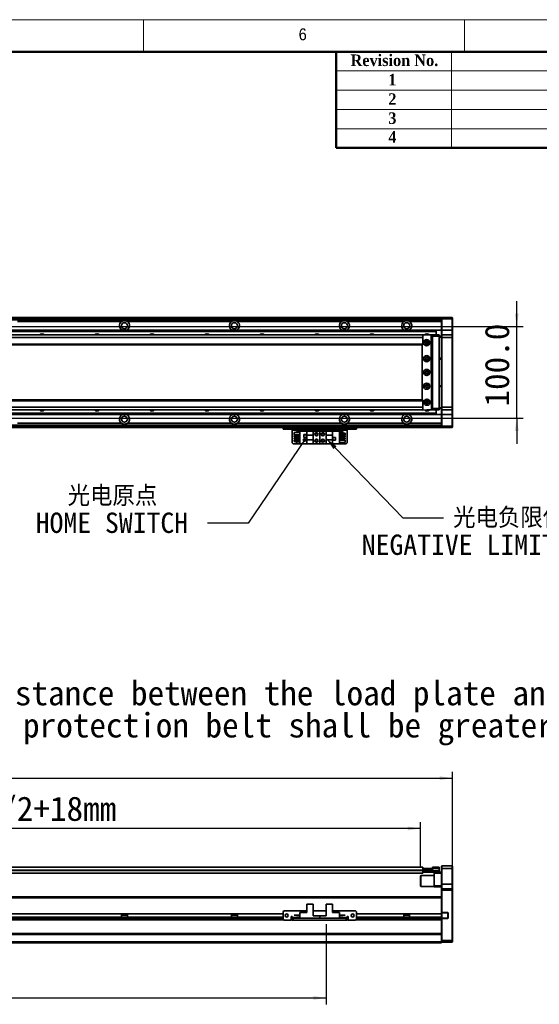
# Model space of a CAD drawing. Header units: millimetres. Extents: x 35 to 2905, y 35 to 2044.
# Tile 5 of 6: x 1685 to 2252, y 969 to 2044. Entities that reach past the tile are written whole.
import ezdxf

# ---------------------------------------------------------------- set-up
doc = ezdxf.new("R2010")
doc.units = ezdxf.units.MM
doc.header["$LTSCALE"] = 7
doc.layers.add('黑色实线', color=7, linetype='Continuous')
doc.styles.add('SLDTEXTSTYLE1', font='Gothic.ttf', dxfattribs={"width": 0.913})
doc.styles.add('SLDTEXTSTYLE2', font='timesbd.ttf', dxfattribs={"width": 0.933})
doc.styles.add('SLDTEXTSTYLE8', font='txt')
doc.styles.add('SLDTEXTSTYLE9', font='txt', dxfattribs={"bigfont": 'bigfont'})
doc.dimstyles.new('SLDDIMSTYLE0', dxfattribs={"dimtxt": 26.6, "dimasz": 14, "dimexe": 0, "dimexo": 0.0625, "dimgap": 6.65, "dimtad": 2, "dimdec": 1, "dimrnd": 1e-09, "dimzin": 4, "dimdsep": 46, "dimtxsty": 'SLDTEXTSTYLE8', "dimsah": 1, "dimcen": 0.09, "dimadec": 0, "dimazin": 1, "dimtfac": 1, "dimtdec": 1, "dimtmove": 0, "dimatfit": 0, "dimfxl": 0, "dimfrac": 2, "dimtolj": 1, "dimtzin": 12, "dimarcsym": 0})
doc.dimstyles.new('SLDDIMSTYLE2', dxfattribs={"dimtxt": 0.18, "dimasz": 14, "dimexe": 0, "dimexo": 0.0625, "dimgap": 0, "dimtad": 0, "dimtih": 1, "dimtoh": 1, "dimdec": 0, "dimrnd": 1e-09, "dimzin": 0, "dimdsep": 46, "dimtxsty": 'Standard', "dimsah": 1, "dimcen": 0.09, "dimadec": 0, "dimazin": 0, "dimtfac": 14, "dimtdec": 0, "dimtofl": 0, "dimtmove": 0, "dimatfit": 3, "dimfxl": 0, "dimfrac": 2, "dimtolj": 1, "dimtzin": 0, "dimarcsym": 0})
doc.dimstyles.new('SLDDIMSTYLE5', dxfattribs={"dimtxt": 26.6, "dimasz": 14, "dimexe": 0, "dimexo": 0.0625, "dimgap": 6.65, "dimtad": 2, "dimdec": 1, "dimrnd": 1e-09, "dimzin": 4, "dimdsep": 46, "dimtxsty": 'SLDTEXTSTYLE8', "dimsah": 1, "dimcen": 0.09, "dimadec": 0, "dimazin": 1, "dimtfac": 1, "dimtdec": 1, "dimtofl": 0, "dimtmove": 0, "dimatfit": 3, "dimfxl": 0, "dimfrac": 2, "dimtolj": 1, "dimtzin": 12, "dimarcsym": 0})
doc.dimstyles.new('SLDDIMSTYLE6', dxfattribs={"dimtxt": 0.18, "dimasz": 4.2, "dimexe": 0, "dimexo": 0.0625, "dimgap": 0, "dimtad": 0, "dimtih": 1, "dimtoh": 1, "dimdec": 0, "dimrnd": 1e-09, "dimzin": 0, "dimdsep": 46, "dimtxsty": 'Standard', "dimblk1": 'DOT', "dimblk2": 'DOT', "dimsah": 1, "dimcen": 0.09, "dimadec": 0, "dimazin": 0, "dimtfac": 4.2, "dimtdec": 0, "dimtofl": 0, "dimtmove": 0, "dimatfit": 3, "dimldrblk": 'DOT', "dimfxl": 0, "dimfrac": 2, "dimtolj": 1, "dimtzin": 0, "dimarcsym": 0})

# ---------------------------------------------------------------- blocks, each defined once
blk = doc.blocks.new('SW_NOTE_4')
at = {"layer": '黑色实线', "color": 0, "char_height": 26.6, "attachment_point": 2, "style": 'SLDTEXTSTYLE8'}
for s, insert in [('The distance between the load plate and the ', (-408.9, 48.6)), ('steel belt protection belt shall be greater than 4mm', (-409, 13.5))]:
    blk.add_mtext(s, dxfattribs=dict(at, insert=insert))
blk = doc.blocks.new('_D_7')
at = {"layer": '黑色实线'}
for p, q in [((2227.1, 1708.9), (2227.1, 1736.9)), ((1295.1, 1708.9), (2234.1, 1708.9)), ((2227.1, 1608.9), (2227.1, 1708.9)), ((1295.1, 1608.9), (2234.1, 1608.9)), ((2227.1, 1608.9), (2227.1, 1580.9))]:
    blk.add_line(p, q, dxfattribs=at)
for points in [[(2227.1, 1708.9), (2229.2, 1722.9), (2225, 1722.9)], [(2227.1, 1608.9), (2225, 1594.9), (2229.2, 1594.9)]]:
    blk.add_solid(points, dxfattribs=at)
at = {"layer": '黑色实线', "insert": (2192.2, 1621.7), "char_height": 26.6, "attachment_point": 1, "rotation": 90, "style": 'SLDTEXTSTYLE8'}
blk.add_mtext('100.0', dxfattribs=at)
blk = doc.blocks.new('SW_NOTE_5')
at = {"layer": '黑色实线', "color": 0, "attachment_point": 2}
for s, insert, char_height, style in [('光电原点', (-103.6, 40.9), 22.23, 'SLDTEXTSTYLE9'), ('HOME SWITCH', (-104.2, 11.5), 22.225, 'SLDTEXTSTYLE8')]:
    blk.add_mtext(s, dxfattribs=dict(at, insert=insert, char_height=char_height, style=style))
blk = doc.blocks.new('_DOT')
at = {"color": 0, "linetype": 'ByBlock', "lineweight": -2}
blk.add_line((-0.5, 0), (-1, 0), dxfattribs=at)
at = {"color": 0, "linetype": 'ByBlock', "const_width": 0.5}
blk.add_lwpolyline([(-0.25, 0, 1), (0.25, 0, 1)], format="xyb", close=True, dxfattribs=at)
blk = doc.blocks.new('SW_NOTE_6')
at = {"layer": '黑色实线', "color": 0, "attachment_point": 2}
for s, insert, char_height, style in [('光电负限位', (71.6, 11.2), 22.23, 'SLDTEXTSTYLE9'), ('NEGATIVE LIMIT SWITCH', (69.5, -18.2), 22.225, 'SLDTEXTSTYLE8')]:
    blk.add_mtext(s, dxfattribs=dict(at, insert=insert, char_height=char_height, style=style))
blk = doc.blocks.new('_D_14')
at = {"layer": '黑色实线'}
for p, q in [((241.1, 1102.8), (241.1, 1223)), ((241.1, 1216), (2157.1, 1216)), ((2157.1, 1102.8), (2157.1, 1223))]:
    blk.add_line(p, q, dxfattribs=at)
for points in [[(241.1, 1216), (255.1, 1213.9), (255.1, 1218.1)], [(2157.1, 1216), (2143.1, 1218.1), (2143.1, 1213.9)]]:
    blk.add_solid(points, dxfattribs=at)
at = {"layer": '黑色实线', "insert": (1141.1, 1250.9), "char_height": 26.6, "attachment_point": 1, "style": 'SLDTEXTSTYLE8'}
blk.add_mtext('1916.0', dxfattribs=at)
blk = doc.blocks.new('_D_16')
at = {"layer": '黑色实线'}
for p, q in [((1294.1, 1125.3), (1294.1, 1168.1)), ((2122.1, 1161.1), (1294.1, 1161.1)), ((2122.1, 1118.5), (2122.1, 1168.1))]:
    blk.add_line(p, q, dxfattribs=at)
for points in [[(1294.1, 1161.1), (1308.1, 1159), (1308.1, 1163.2)], [(2122.1, 1161.1), (2108.1, 1163.2), (2108.1, 1159)]]:
    blk.add_solid(points, dxfattribs=at)
at = {"layer": '黑色实线', "char_height": 26.6, "attachment_point": 1, "style": 'SLDTEXTSTYLE8'}
for s, insert in [('828.0', (1542.6, 1196)), ('=T/2+18mm', (1627.3, 1196))]:
    blk.add_mtext(s, dxfattribs=dict(at, insert=insert))
blk = doc.blocks.new('_D_19')
at = {"layer": '黑色实线'}
for p, q in [((1209.1, 1064.5), (1209.1, 969.1)), ((2019.1, 1056.8), (2019.1, 969.1)), ((1209.1, 976.1), (2019.1, 976.1))]:
    blk.add_line(p, q, dxfattribs=at)
for points in [[(1209.1, 976.1), (1223.1, 974), (1223.1, 978.2)], [(2019.1, 976.1), (2005.1, 978.2), (2005.1, 974)]]:
    blk.add_solid(points, dxfattribs=at)
at = {"layer": '黑色实线', "insert": (1505.7, 1011), "char_height": 26.6, "attachment_point": 1, "style": 'SLDTEXTSTYLE8'}
blk.add_mtext('810.0', dxfattribs=at)

msp = doc.modelspace()

# ---------------------------------------------------------------- linework, layer by layer
at = {"color": 7, "linetype": 'Continuous', "lineweight": 18}
for p, q in [((2905, 2044), (35, 2044)), ((1820, 2009), (1820, 2044)), ((2170, 2044), (2170, 2009)), ((70, 2009), (2870, 2009)), ((2156, 2009), (2156, 1904)), ((2030, 1988), (2870, 1988)), ((2030, 1967), (2870, 1967)), ((2030, 1946), (2870, 1946)), ((2030, 1925), (2870, 1925))]:
    msp.add_line(p, q, dxfattribs=at)
at = {"color": 7, "linetype": 'Continuous', "lineweight": 50}
for p, q in [((2870, 2009), (70, 2009)), ((2030, 2009), (2030, 1904)), ((2870, 1904), (2030, 1904))]:
    msp.add_line(p, q, dxfattribs=at)
at = {"color": 7, "linetype": 'Continuous', "lineweight": 35}
for p, q in [((2145.06, 1718.93), (1267.06, 1718.93)), ((1267.06, 1718.73), (2059.06, 1718.73)), ((1267.06, 1718.53), (2059.06, 1718.53)), ((2145.06, 1718.43), (1267.06, 1718.43)), ((2145.06, 1716.43), (1267.06, 1716.43)), ((1795.89, 1714.43), (1682.23, 1714.43)), ((1915.89, 1714.43), (1802.23, 1714.43)), ((2035.89, 1714.43), (1922.23, 1714.43)), ((2102.43, 1714.43), (2042.23, 1714.43)), ((2059.06, 1718.73), (2059.06, 1718.53)), ((2059.06, 1718.43), (2059.06, 1718.53)), ((2102.43, 1714.43), (2102.43, 1712.9)), ((2145.06, 1714.43), (2110.23, 1714.43)), ((2145.06, 1718.63), (2145.36, 1718.93)), ((2145.06, 1718.93), (2145.06, 1718.63)), ((2145.06, 1717.43), (2145.06, 1718.63)), ((2145.06, 1717.43), (2145.36, 1717.43)), ((2145.06, 1704.93), (2145.06, 1717.43)), ((2145.36, 1718.93), (2145.36, 1717.43)), ((2145.36, 1718.93), (2156.76, 1718.93)), ((2156.76, 1717.43), (2145.36, 1717.43)), ((2145.36, 1717.43), (2145.36, 1704.93)), ((2156.76, 1717.43), (2156.76, 1718.93)), ((2156.76, 1718.93), (2157.06, 1718.63)), ((2156.76, 1717.43), (2157.06, 1717.43)), ((2156.76, 1704.93), (2156.76, 1717.43)), ((2157.06, 1718.63), (2157.06, 1717.43)), ((2157.06, 1717.43), (2157.06, 1704.93)), ((2124.56, 1699.93), (273.56, 1699.93)), ((1294.06, 1704.93), (2139.06, 1704.93)), ((1294.06, 1704.63), (2139.06, 1704.63)), ((1294.06, 1703.73), (2139.06, 1703.73)), ((1294.06, 1703.44), (2139.06, 1703.44)), ((2124.16, 1699.91), (2123.66, 1699.4)), ((2123.66, 1699.4), (2123.67, 1699.29)), ((2133.16, 1699.95), (2124.16, 1699.91)), ((2124.56, 1699.93), (2124.56, 1699.91)), ((2124.56, 1699.29), (2124.56, 1696.93)), ((2124.86, 1699.93), (2124.84, 1699.91)), ((2124.86, 1699.91), (2124.86, 1699.93)), ((2124.86, 1699.93), (2128.86, 1699.93)), ((2133.66, 1699.46), (2133.16, 1699.95)), ((2133.19, 1699.93), (2135.06, 1699.93)), ((2135.06, 1699.63), (2133.49, 1699.63)), ((2134.1, 1618.46), (2133.66, 1699.46)), ((2135.06, 1698.43), (2135.06, 1699.93)), ((2135.06, 1699.93), (2142.26, 1699.93)), ((2135.06, 1619.43), (2135.06, 1698.43)), ((2142.26, 1698.43), (2135.06, 1698.43)), ((2139.06, 1704.93), (2139.06, 1704.63)), ((2145.06, 1704.93), (2139.06, 1704.93)), ((2139.06, 1704.63), (2139.06, 1703.73)), ((2139.06, 1703.73), (2139.06, 1703.44)), ((2139.06, 1703.44), (2139.06, 1699.93)), ((2142.26, 1698.43), (2142.26, 1699.93)), ((2142.56, 1699.63), (2142.26, 1699.93)), ((2142.26, 1619.43), (2142.26, 1698.43)), ((2142.56, 1698.43), (2142.26, 1698.43)), ((2142.56, 1699.63), (2142.56, 1698.43)), ((2142.56, 1698.43), (2142.56, 1619.43)), ((2142.56, 1698.43), (2145.06, 1698.43)), ((2145.06, 1704.93), (2145.36, 1704.93)), ((2145.06, 1699.63), (2145.06, 1704.93)), ((2145.36, 1699.93), (2145.06, 1699.63)), ((2145.06, 1696.93), (2145.06, 1699.63)), ((2145.36, 1704.93), (2145.36, 1699.93)), ((2145.36, 1704.93), (2156.76, 1704.93)), ((2145.36, 1699.93), (2145.36, 1696.93)), ((2145.36, 1699.93), (2156.76, 1699.93)), ((2156.76, 1699.93), (2156.76, 1704.93)), ((2156.76, 1704.93), (2157.06, 1704.93)), ((2156.76, 1696.93), (2156.76, 1699.93)), ((2156.76, 1699.93), (2157.06, 1699.63)), ((2157.06, 1704.93), (2157.06, 1699.63)), ((2157.06, 1699.63), (2157.06, 1696.93)), ((2124.56, 1696.93), (273.56, 1696.93)), ((2124.56, 1689.93), (273.56, 1689.93)), ((273.56, 1688.93), (2124.56, 1688.93)), ((2123.72, 1688.93), (2124.04, 1628.93)), ((2124.56, 1696.93), (2124.56, 1689.93)), ((2124.56, 1689.93), (2124.56, 1688.93)), ((2130.2, 1691.93), (2127.91, 1691.93)), ((2129.06, 1693.03), (2129.35, 1693)), ((2134.56, 1697.93), (2133.67, 1697.93)), ((2134.56, 1619.93), (2134.56, 1697.93)), ((2145.06, 1697.43), (2142.56, 1697.43)), ((2145.06, 1620.93), (2145.06, 1696.93)), ((2145.36, 1696.93), (2145.06, 1696.93)), ((2145.36, 1696.93), (2145.36, 1620.93)), ((2156.76, 1696.93), (2145.36, 1696.93)), ((2156.76, 1696.93), (2157.06, 1696.93)), ((2156.76, 1620.93), (2156.76, 1696.93)), ((2157.06, 1696.93), (2157.06, 1620.93)), ((2129.06, 1675.53), (2129.57, 1675.45)), ((2142.56, 1674.43), (2145.06, 1674.43)), ((2145.06, 1673.43), (2142.56, 1673.43)), ((2142.56, 1644.43), (2145.06, 1644.43)), ((2145.06, 1643.43), (2142.56, 1643.43)), ((2124.56, 1628.93), (273.56, 1628.93)), ((2124.56, 1627.93), (273.56, 1627.93)), ((2124.56, 1628.93), (2124.56, 1627.93)), ((2124.56, 1627.93), (2124.56, 1620.93)), ((2127.91, 1625.93), (2130.2, 1625.93)), ((2124.56, 1620.93), (273.56, 1620.93)), ((2124.56, 1617.93), (273.56, 1617.93)), ((1294.06, 1614.42), (2139.06, 1614.42)), ((1294.06, 1614.13), (2139.06, 1614.13)), ((1294.06, 1613.23), (2139.06, 1613.23)), ((1294.06, 1612.94), (2139.06, 1612.94)), ((2124.1, 1618.57), (2124.1, 1618.4)), ((2124.1, 1618.4), (2124.6, 1617.91)), ((2124.56, 1620.93), (2124.56, 1618.57)), ((2124.56, 1617.95), (2124.56, 1617.93)), ((2124.6, 1617.91), (2133.6, 1617.96)), ((2135.06, 1617.93), (2129.08, 1617.93)), ((2133.6, 1617.96), (2134.1, 1618.46)), ((2133.88, 1618.23), (2135.06, 1618.23)), ((2134.09, 1619.93), (2134.56, 1619.93)), ((2135.06, 1619.43), (2142.26, 1619.43)), ((2135.06, 1617.93), (2135.06, 1619.43)), ((2142.26, 1617.93), (2135.06, 1617.93)), ((2139.06, 1617.93), (2139.06, 1614.42)), ((2139.06, 1614.42), (2139.06, 1614.13)), ((2139.06, 1614.13), (2139.06, 1613.23)), ((2139.06, 1613.23), (2139.06, 1612.94)), ((2145.06, 1612.94), (2139.06, 1612.94)), ((2142.56, 1619.43), (2142.26, 1619.43)), ((2142.26, 1617.93), (2142.26, 1619.43)), ((2142.56, 1618.23), (2142.26, 1617.93)), ((2142.56, 1620.43), (2145.06, 1620.43)), ((2142.56, 1619.43), (2142.56, 1618.23)), ((2145.06, 1619.43), (2142.56, 1619.43)), ((2145.36, 1620.93), (2145.06, 1620.93)), ((2145.06, 1618.23), (2145.06, 1620.93)), ((2145.36, 1617.93), (2145.06, 1618.23)), ((2145.06, 1612.93), (2145.06, 1618.23)), ((2145.36, 1612.93), (2145.06, 1612.93)), ((2145.06, 1600.43), (2145.06, 1612.93)), ((2145.36, 1620.93), (2156.76, 1620.93)), ((2145.36, 1620.93), (2145.36, 1617.93)), ((2156.76, 1617.93), (2145.36, 1617.93)), ((2145.36, 1617.93), (2145.36, 1612.93)), ((2145.36, 1612.93), (2156.76, 1612.93)), ((2145.36, 1612.93), (2145.36, 1600.43)), ((2156.76, 1620.93), (2157.06, 1620.93)), ((2156.76, 1617.93), (2156.76, 1620.93)), ((2156.76, 1617.93), (2157.06, 1618.23)), ((2156.76, 1612.93), (2156.76, 1617.93)), ((2157.06, 1612.93), (2156.76, 1612.93)), ((2156.76, 1600.43), (2156.76, 1612.93)), ((2157.06, 1620.93), (2157.06, 1618.23)), ((2157.06, 1618.23), (2157.06, 1612.93)), ((2157.06, 1612.93), (2157.06, 1600.43)), ((1795.89, 1603.44), (1682.23, 1603.44)), ((1915.89, 1603.44), (1802.23, 1603.44)), ((2035.89, 1603.44), (1922.23, 1603.44)), ((2103.89, 1603.44), (2042.23, 1603.44)), ((2145.06, 1603.44), (2110.23, 1603.44)), ((2145.06, 1601.44), (1209.06, 1601.44)), ((2145.06, 1598.93), (1209.06, 1598.93)), ((1972.06, 1596.93), (1972.06, 1598.93)), ((1973.06, 1596.93), (1972.06, 1596.93)), ((1973.06, 1598.93), (1973.06, 1596.93)), ((2051.06, 1596.93), (1973.06, 1596.93)), ((1982.06, 1596.93), (1982.06, 1595.93)), ((1982.06, 1595.93), (2042.06, 1595.93)), ((1982.06, 1582.13), (1982.06, 1595.93)), ((1984.36, 1590.99), (1984.36, 1593.49)), ((1984.36, 1593.49), (1990.56, 1593.49)), ((1984.36, 1590.99), (1990.56, 1590.99)), ((1986.76, 1594.43), (1990.56, 1594.43)), ((1986.76, 1593.49), (1986.76, 1594.43)), ((1986.76, 1589.95), (1986.76, 1590.99)), ((1990.56, 1581.13), (1990.56, 1594.73)), ((1990.56, 1594.73), (1998.11, 1594.73)), ((1997.86, 1591.03), (1994.66, 1591.03)), ((1994.66, 1591.03), (1994.66, 1587.83)), ((1994.76, 1590.93), (1994.76, 1587.93)), ((1997.76, 1590.93), (1994.76, 1590.93)), ((1997.76, 1587.93), (1997.76, 1590.93)), ((1997.86, 1587.83), (1997.86, 1591.03)), ((1998.11, 1594.73), (1998.11, 1590.43)), ((2005.06, 1594.73), (1998.11, 1594.73)), ((2005.06, 1590.43), (2005.06, 1594.73)), ((2012.06, 1594.73), (2005.06, 1594.73)), ((2012.06, 1594.73), (2012.06, 1581.13)), ((2012.06, 1594.73), (2019.06, 1594.73)), ((2019.06, 1594.73), (2019.06, 1590.43)), ((2026.01, 1594.73), (2019.06, 1594.73)), ((2026.01, 1590.43), (2026.01, 1594.73)), ((2033.56, 1594.73), (2026.01, 1594.73)), ((2033.56, 1594.73), (2033.56, 1581.13)), ((2037.36, 1594.43), (2033.56, 1594.43)), ((2039.76, 1592.49), (2033.56, 1592.49)), ((2039.76, 1590.99), (2033.56, 1590.99)), ((2037.36, 1594.43), (2037.36, 1592.49)), ((2037.36, 1590.99), (2037.36, 1589.95)), ((2039.76, 1592.49), (2039.76, 1590.99)), ((2042.06, 1595.93), (2042.06, 1596.93)), ((2042.06, 1595.93), (2042.06, 1582.13)), ((2051.06, 1596.93), (2051.06, 1598.93)), ((2052.06, 1596.93), (2051.06, 1596.93)), ((2052.06, 1598.93), (2052.06, 1596.93)), ((2145.36, 1600.43), (2145.06, 1600.43)), ((2145.06, 1599.23), (2145.06, 1600.43)), ((2145.36, 1598.93), (2145.06, 1599.23)), ((2145.06, 1599.23), (2145.06, 1598.93)), ((2145.36, 1600.43), (2156.76, 1600.43)), ((2145.36, 1600.43), (2145.36, 1598.93)), ((2156.76, 1598.93), (2145.36, 1598.93)), ((2157.06, 1600.43), (2156.76, 1600.43)), ((2156.76, 1598.93), (2156.76, 1600.43)), ((2157.06, 1599.23), (2156.76, 1598.93)), ((2157.06, 1600.43), (2157.06, 1599.23)), ((1982.06, 1582.13), (1983.06, 1581.13)), ((1990.56, 1581.13), (1983.06, 1581.13)), ((1984.36, 1588.45), (1984.36, 1589.95)), ((1984.36, 1589.95), (1990.56, 1589.95)), ((1984.36, 1588.45), (1990.56, 1588.45)), ((1984.36, 1585.91), (1984.36, 1587.41)), ((1984.36, 1587.41), (1990.56, 1587.41)), ((1984.36, 1585.91), (1990.56, 1585.91)), ((1984.36, 1584.87), (1990.56, 1584.87)), ((1984.36, 1583.37), (1984.36, 1584.87)), ((1984.36, 1583.37), (1990.56, 1583.37)), ((1986.76, 1587.41), (1986.76, 1588.45)), ((1986.76, 1584.87), (1986.76, 1585.91)), ((1986.76, 1581.43), (1986.76, 1583.37)), ((1986.76, 1581.43), (1990.56, 1581.43)), ((1990.56, 1581.13), (1998.11, 1581.13)), ((1994.66, 1587.83), (1997.86, 1587.83)), ((1994.76, 1587.93), (1997.76, 1587.93)), ((2005.06, 1590.43), (1998.11, 1590.43)), ((1998.11, 1585.43), (1998.11, 1590.43)), ((1998.11, 1585.43), (2005.06, 1585.43)), ((1998.11, 1585.43), (1998.11, 1581.13)), ((1998.11, 1581.13), (2005.06, 1581.13)), ((2005.06, 1590.43), (2005.06, 1585.43)), ((2005.06, 1581.13), (2005.06, 1585.43)), ((2012.06, 1581.13), (2005.06, 1581.13)), ((2012.06, 1581.13), (2019.06, 1581.13)), ((2026.01, 1590.43), (2019.06, 1590.43)), ((2019.06, 1585.43), (2019.06, 1590.43)), ((2019.06, 1585.43), (2026.01, 1585.43)), ((2019.06, 1585.43), (2019.06, 1581.13)), ((2019.06, 1581.13), (2026.01, 1581.13)), ((2026.01, 1590.43), (2026.01, 1585.43)), ((2026.01, 1581.13), (2026.01, 1585.43)), ((2033.56, 1581.13), (2026.01, 1581.13)), ((2029.46, 1588.03), (2026.26, 1588.03)), ((2026.26, 1588.03), (2026.26, 1584.83)), ((2026.26, 1584.83), (2029.46, 1584.83)), ((2026.36, 1587.93), (2026.36, 1584.93)), ((2029.36, 1587.93), (2026.36, 1587.93)), ((2026.36, 1584.93), (2029.36, 1584.93)), ((2029.36, 1584.93), (2029.36, 1587.93)), ((2029.46, 1584.83), (2029.46, 1588.03)), ((2039.76, 1589.95), (2033.56, 1589.95)), ((2039.76, 1588.45), (2033.56, 1588.45)), ((2039.76, 1587.41), (2033.56, 1587.41)), ((2039.76, 1585.91), (2033.56, 1585.91)), ((2039.76, 1584.87), (2033.56, 1584.87)), ((2039.76, 1582.37), (2033.56, 1582.37)), ((2037.36, 1581.43), (2033.56, 1581.43)), ((2041.06, 1581.13), (2033.56, 1581.13)), ((2037.36, 1588.45), (2037.36, 1587.41)), ((2037.36, 1585.91), (2037.36, 1584.87)), ((2037.36, 1582.37), (2037.36, 1581.43)), ((2039.76, 1589.95), (2039.76, 1588.45)), ((2039.76, 1587.41), (2039.76, 1585.91)), ((2039.76, 1584.87), (2039.76, 1582.37)), ((2041.06, 1581.13), (2042.06, 1582.13)), ((2124.56, 1118.71), (273.56, 1118.71)), ((2124.56, 1118.71), (2124.56, 1117.56)), ((2135.06, 1117.36), (2135.06, 1118.86)), ((2135.06, 1118.86), (2142.26, 1118.86)), ((2142.26, 1117.36), (2142.26, 1118.86)), ((2142.56, 1118.56), (2142.26, 1118.86)), ((2142.56, 1118.56), (2142.56, 1117.36)), ((2145.36, 1120.36), (2145.06, 1120.06)), ((2145.06, 1117.36), (2145.06, 1120.06)), ((2145.36, 1120.36), (2145.36, 1117.36)), ((2145.36, 1120.36), (2156.76, 1120.36)), ((2156.76, 1117.36), (2156.76, 1120.36)), ((2156.76, 1120.36), (2157.06, 1120.06)), ((2157.06, 1120.06), (2157.06, 1117.36)), ((2124.56, 1112.21), (1294.06, 1112.21)), ((2122.36, 1109.86), (2122.06, 1109.56)), ((2122.06, 1098.16), (2122.06, 1109.56)), ((2137.06, 1109.86), (2122.36, 1109.86)), ((2122.36, 1109.86), (2122.36, 1097.86)), ((2124.1, 1117.33), (2124.1, 1117.56)), ((2124.1, 1117.56), (2124.6, 1117.56)), ((2124.1, 1117.56), (2124.1, 1117.56)), ((2124.56, 1116.07), (2124.56, 1115.71)), ((2124.56, 1115.71), (2124.56, 1115.21)), ((2124.6, 1115.56), (2124.56, 1115.56)), ((2124.56, 1115.06), (2124.86, 1115.36)), ((2124.56, 1115.36), (2124.86, 1115.36)), ((2124.56, 1115.21), (2124.56, 1112.21)), ((2124.56, 1115.06), (2124.86, 1115.06)), ((2124.56, 1114.86), (2124.86, 1114.86)), ((2124.56, 1113.66), (2124.86, 1113.36)), ((2124.6, 1117.56), (2124.6, 1115.56)), ((2124.6, 1117.56), (2133.6, 1117.56)), ((2124.6, 1115.56), (2133.6, 1115.56)), ((2124.86, 1115.06), (2124.86, 1115.36)), ((2124.86, 1115.36), (2135.06, 1115.36)), ((2124.86, 1115.06), (2124.86, 1114.86)), ((2135.06, 1115.06), (2124.86, 1115.06)), ((2124.86, 1114.86), (2124.86, 1113.36)), ((2124.86, 1114.86), (2142.26, 1114.86)), ((2142.26, 1113.36), (2124.86, 1113.36)), ((2133.6, 1115.56), (2133.6, 1117.56)), ((2133.6, 1117.56), (2134.1, 1117.56)), ((2134.1, 1115.56), (2133.6, 1115.56)), ((2134.1, 1117.56), (2134.1, 1115.56)), ((2134.1, 1115.56), (2134.56, 1115.56)), ((2134.56, 1115.36), (2134.56, 1115.56)), ((2142.26, 1117.36), (2135.06, 1117.36)), ((2135.06, 1115.06), (2135.06, 1117.36)), ((2137.06, 1112.36), (2137.06, 1113.36)), ((2145.06, 1112.36), (2137.06, 1112.36)), ((2137.06, 1098.36), (2137.06, 1112.36)), ((2142.26, 1114.86), (2142.26, 1117.36)), ((2142.56, 1117.36), (2142.26, 1117.36)), ((2142.26, 1114.86), (2142.56, 1114.86)), ((2142.26, 1113.36), (2142.26, 1114.86)), ((2142.26, 1113.36), (2142.56, 1113.66)), ((2142.26, 1113.36), (2145.06, 1113.36)), ((2142.56, 1117.36), (2142.56, 1114.86)), ((2142.56, 1114.86), (2142.56, 1113.66)), ((2145.36, 1117.36), (2145.06, 1117.36)), ((2145.06, 1100.36), (2145.06, 1117.36)), ((2145.36, 1117.36), (2145.36, 1100.36)), ((2156.76, 1117.36), (2145.36, 1117.36)), ((2156.76, 1100.36), (2156.76, 1117.36)), ((2156.76, 1117.36), (2157.06, 1117.36)), ((2157.06, 1117.36), (2157.06, 1100.36)), ((2122.06, 1098.16), (2122.36, 1097.86)), ((2122.36, 1097.86), (2137.06, 1097.86)), ((2137.06, 1098.36), (2145.06, 1098.36)), ((2137.06, 1097.36), (2137.06, 1098.36)), ((2145.06, 1097.36), (2137.06, 1097.36)), ((2145.36, 1100.36), (2145.06, 1100.36)), ((2145.06, 1095.06), (2145.06, 1100.36)), ((2145.36, 1100.36), (2145.36, 1095.36)), ((2145.36, 1100.36), (2156.76, 1100.36)), ((2156.76, 1095.36), (2156.76, 1100.36)), ((2157.06, 1100.36), (2156.76, 1100.36)), ((2157.06, 1100.36), (2157.06, 1095.06)), ((2145.06, 1086.3), (1209.06, 1086.3)), ((1283.56, 1086.36), (2139.06, 1086.36)), ((2139.06, 1086.36), (2139.06, 1086.3)), ((2145.36, 1095.36), (2145.06, 1095.06)), ((2145.06, 1093.86), (2145.06, 1095.06)), ((2145.36, 1093.86), (2145.06, 1093.86)), ((2145.06, 1086.02), (2145.06, 1093.86)), ((2145.06, 1086.02), (2145.06, 1085.3)), ((2145.36, 1095.36), (2145.36, 1093.86)), ((2145.36, 1095.36), (2156.76, 1095.36)), ((2145.36, 1093.86), (2145.36, 1069.21)), ((2156.76, 1093.86), (2145.36, 1093.86)), ((2156.76, 1093.86), (2156.76, 1095.36)), ((2157.06, 1095.06), (2156.76, 1095.36)), ((2156.76, 1038.86), (2156.76, 1093.86)), ((2157.06, 1093.86), (2156.76, 1093.86)), ((2157.06, 1095.06), (2157.06, 1093.86)), ((2157.06, 1093.86), (2157.06, 1038.99)), ((1998.11, 1078.56), (1998.11, 1069.26)), ((1998.11, 1078.56), (2005.06, 1078.56)), ((2005.06, 1078.56), (2005.06, 1065.66)), ((2019.06, 1078.56), (2019.06, 1065.66)), ((2019.06, 1078.56), (2026.01, 1078.56)), ((2026.01, 1078.56), (2026.01, 1069.26)), ((2145.06, 1067.76), (2145.06, 1085.3)), ((1972.06, 1067.76), (426.06, 1067.76)), ((1972.06, 1064.36), (426.06, 1064.36)), ((1795.89, 1067.76), (1795.89, 1064.36)), ((1802.23, 1066.36), (1795.89, 1066.36)), ((1802.23, 1064.36), (1802.23, 1067.76)), ((1915.89, 1067.76), (1915.89, 1064.36)), ((1922.23, 1066.36), (1915.89, 1066.36)), ((1922.23, 1064.36), (1922.23, 1067.76)), ((1973.06, 1071.06), (1972.06, 1070.06)), ((1972.06, 1070.06), (1972.06, 1062.06)), ((1998.11, 1071.06), (1973.06, 1071.06)), ((1982.06, 1065.06), (1981.06, 1065.06)), ((1981.06, 1065.06), (1981.06, 1061.06)), ((1982.06, 1064.36), (1981.06, 1064.36)), ((1982.06, 1064.06), (1982.06, 1065.06)), ((1984.36, 1066.31), (1984.36, 1066.61)), ((1984.36, 1066.61), (1990.56, 1066.61)), ((1984.36, 1066.31), (1990.56, 1066.31)), ((1986.76, 1063.66), (1986.76, 1064.36)), ((1986.76, 1064.36), (1990.56, 1064.36)), ((1990.56, 1063.06), (1990.56, 1069.26)), ((1990.56, 1069.26), (1998.11, 1069.26)), ((2019.06, 1071.06), (2005.06, 1071.06)), ((2012.06, 1065.66), (2005.06, 1065.66)), ((2012.06, 1063.06), (2012.06, 1065.66)), ((2012.06, 1065.66), (2019.06, 1065.66)), ((2051.06, 1071.06), (2026.01, 1071.06)), ((2033.56, 1069.26), (2026.01, 1069.26)), ((2033.56, 1069.26), (2033.56, 1063.06)), ((2039.76, 1066.61), (2033.56, 1066.61)), ((2039.76, 1066.31), (2033.56, 1066.31)), ((2037.36, 1064.36), (2033.56, 1064.36)), ((2037.36, 1064.36), (2037.36, 1063.66)), ((2039.76, 1066.61), (2039.76, 1066.31)), ((2043.06, 1065.06), (2042.06, 1065.06)), ((2042.06, 1065.06), (2042.06, 1064.06)), ((2043.06, 1064.36), (2042.06, 1064.36)), ((2042.23, 1064.36), (2042.23, 1065.06)), ((2043.06, 1061.06), (2043.06, 1065.06)), ((2052.06, 1070.06), (2051.06, 1071.06)), ((2052.06, 1062.06), (2052.06, 1070.06)), ((2145.06, 1067.76), (2052.06, 1067.76)), ((2145.06, 1064.36), (2052.06, 1064.36)), ((2103.89, 1067.76), (2103.89, 1064.36)), ((2110.23, 1066.36), (2103.89, 1066.36)), ((2110.23, 1064.36), (2110.23, 1067.76)), ((2145.06, 1069.21), (2145.36, 1069.21)), ((2145.36, 1068.91), (2145.06, 1069.21)), ((2145.06, 1064.36), (2145.06, 1067.76)), ((2145.06, 1062.3), (2145.06, 1064.36)), ((2145.36, 1069.21), (2151.56, 1069.21)), ((2145.36, 1069.21), (2145.48, 1068.91)), ((2145.48, 1068.91), (2145.36, 1068.91)), ((2145.36, 1068.91), (2145.36, 1063.21)), ((2151.56, 1068.91), (2145.48, 1068.91)), ((2151.56, 1069.21), (2151.56, 1068.91)), ((2152.06, 1063.71), (2152.06, 1068.41)), ((2152.36, 1068.41), (2152.06, 1068.41)), ((2152.36, 1068.41), (2152.36, 1063.71)), ((1972.81, 1061.3), (425.3, 1061.3)), ((1972.06, 1062.06), (1973.06, 1061.06)), ((1973.06, 1061.06), (1981.06, 1061.06)), ((1982.06, 1061.3), (1981.06, 1061.3)), ((1982.06, 1064.06), (1982.06, 1063.06)), ((1982.06, 1061.06), (1982.06, 1063.06)), ((1982.06, 1063.06), (1983.06, 1063.06)), ((1983.06, 1061.06), (1982.06, 1061.06)), ((1983.06, 1063.06), (1983.06, 1061.06)), ((2041.06, 1063.06), (1983.06, 1063.06)), ((2041.06, 1061.06), (1983.06, 1061.06)), ((1986.76, 1063.66), (1990.56, 1063.66)), ((1990.56, 1063.06), (2012.06, 1063.06)), ((2033.56, 1063.06), (2012.06, 1063.06)), ((2037.36, 1063.66), (2033.56, 1063.66)), ((2041.06, 1061.06), (2041.06, 1063.06)), ((2041.06, 1063.06), (2042.06, 1063.06)), ((2042.06, 1061.06), (2041.06, 1061.06)), ((2042.06, 1063.06), (2042.06, 1064.06)), ((2042.06, 1063.06), (2042.06, 1061.06)), ((2043.06, 1061.3), (2042.06, 1061.3)), ((2043.06, 1061.06), (2051.06, 1061.06)), ((2051.06, 1061.06), (2052.06, 1062.06)), ((2145.06, 1061.3), (2051.3, 1061.3)), ((2145.36, 1063.21), (2145.06, 1062.91)), ((2145.36, 1062.91), (2145.06, 1062.91)), ((2145.06, 1062.3), (2145.06, 1061.59)), ((2145.06, 1046.02), (2145.06, 1061.59)), ((2145.36, 1063.21), (2145.48, 1063.21)), ((2145.48, 1063.21), (2145.36, 1062.91)), ((2145.36, 1062.91), (2145.36, 1038.86)), ((2151.56, 1062.91), (2145.36, 1062.91)), ((2145.48, 1063.21), (2151.56, 1063.21)), ((2151.56, 1062.91), (2151.56, 1063.21)), ((2152.36, 1063.71), (2152.06, 1063.71)), ((2145.06, 1046.3), (253.06, 1046.3)), ((2145.06, 1045.3), (253.06, 1045.3)), ((2145.06, 1046.02), (2145.06, 1045.3)), ((2145.06, 1037.36), (2145.06, 1045.3)), ((2145.06, 1037.36), (253.06, 1037.36)), ((2145.06, 1036.36), (253.06, 1036.36)), ((2145.06, 1038.99), (2145.36, 1038.86)), ((2145.06, 1036.36), (2145.06, 1037.36)), ((2145.06, 1037.16), (2145.36, 1036.86)), ((2145.36, 1038.86), (2156.76, 1038.86)), ((2145.36, 1038.86), (2145.36, 1036.86)), ((2156.76, 1036.86), (2145.36, 1036.86)), ((2157.06, 1038.99), (2156.76, 1038.86)), ((2156.76, 1036.86), (2156.76, 1038.86)), ((2157.06, 1037.16), (2156.76, 1036.86)), ((2157.06, 1038.99), (2157.06, 1037.16))]:
    msp.add_line(p, q, dxfattribs=at)
at = {"color": 8, "linetype": 'Continuous', "lineweight": 35}
for p, q in [((2145.06, 1717.93), (1267.06, 1717.93)), ((2145.06, 1599.93), (1209.06, 1599.93)), ((2124.56, 1115.71), (1294.06, 1115.71)), ((2124.56, 1115.21), (1294.06, 1115.21)), ((2145.06, 1085.3), (1209.06, 1085.3)), ((1972.06, 1062.3), (426.06, 1062.3)), ((1982.06, 1062.3), (1981.06, 1062.3)), ((1986.76, 1064.06), (1982.06, 1064.06)), ((2042.06, 1064.06), (2037.36, 1064.06)), ((2043.06, 1062.3), (2042.06, 1062.3)), ((2145.06, 1062.3), (2052.06, 1062.3))]:
    msp.add_line(p, q, dxfattribs=at)
at = {"color": 7, "linetype": 'Continuous', "lineweight": 35, "flags": 128}
msp.add_lwpolyline([(2129.06, 1660.53), (2129.67, 1660.41), (2129.91, 1660.28)], dxfattribs=at)
at = {"color": 7, "linetype": 'Continuous', "lineweight": 35}
for centre, radius in [((1799.06, 1709.93), 3.3), ((1919.06, 1709.93), 3.3), ((2039.06, 1709.93), 3.3), ((2107.06, 1709.93), 3.3), ((2128.71, 1691.43), 3.36), ((2128.71, 1691.43), 1.7), ((2129.06, 1691.43), 1.25), ((2128.8, 1673.93), 3.36), ((2128.8, 1673.93), 1.7), ((2129.06, 1673.93), 1.25), ((2128.88, 1658.93), 3.36), ((2128.88, 1658.93), 1.7), ((2129.06, 1658.93), 1.25), ((2128.96, 1643.93), 3.36), ((2128.96, 1643.93), 1.7), ((2129.06, 1643.93), 1.6), ((2129.06, 1643.93), 1.25), ((2129.06, 1626.43), 3.36), ((2129.06, 1626.43), 1.7), ((2129.06, 1626.43), 1.6), ((2129.06, 1626.43), 1.25), ((1799.06, 1607.93), 3.3), ((1919.06, 1607.93), 3.3), ((2039.06, 1607.93), 3.3), ((2107.06, 1607.93), 3.3), ((2008.56, 1591.43), 1.75), ((2008.56, 1591.43), 1.25), ((2015.56, 1591.43), 1.75), ((2015.56, 1591.43), 1.25), ((2008.56, 1584.43), 1.75), ((2008.56, 1584.43), 1.25), ((2015.56, 1584.43), 1.75), ((2015.56, 1584.43), 1.25), ((1976.06, 1066.06), 1.7), ((2048.06, 1066.06), 1.7)]:
    msp.add_circle(centre, radius, dxfattribs=at)
for centre, radius, start, end in [((1799.06, 1709.93), 5.5, 125.18979, 245.50882), ((1799.06, 1709.93), 5.5, 294.49118, 54.81021), ((1919.06, 1709.93), 5.5, 125.18979, 245.50882), ((1919.06, 1709.93), 5.5, 294.49118, 54.81021), ((2039.06, 1709.93), 5.5, 125.18979, 245.50882), ((2039.06, 1709.93), 5.5, 294.49118, 54.81021), ((2107.06, 1709.93), 5.5, 147.32079, 245.50882), ((2107.06, 1709.93), 5.5, 294.49118, 54.81021), ((1709.06, 1697.43), 3.75, 41.91572, 138.08428), ((1769.06, 1697.43), 3.75, 41.91572, 138.08428), ((1829.06, 1697.43), 3.75, 41.91572, 138.08428), ((1889.06, 1697.43), 3.75, 41.91572, 138.08428), ((1949.06, 1697.43), 3.75, 41.91572, 138.08428), ((2009.06, 1697.43), 3.75, 41.91572, 138.08428), ((2069.06, 1697.43), 3.75, 41.91572, 138.08428), ((2129.06, 1697.43), 3.75, 41.91573, 138.08427), ((2129.06, 1691.43), 1.6, 90, 280.8667), ((2129.06, 1673.93), 1.6, 90, 289.0593), ((2129.06, 1658.93), 1.6, 90, 302.53732), ((1709.06, 1620.44), 3.75, 221.91572, 318.08428), ((1769.06, 1620.44), 3.75, 221.91572, 318.08428), ((1799.06, 1607.93), 5.5, 114.49118, 234.81021), ((1799.06, 1607.93), 5.5, 305.18979, 65.50882), ((1829.06, 1620.44), 3.75, 221.91572, 318.08428), ((1889.06, 1620.44), 3.75, 221.91572, 318.08428), ((1919.06, 1607.93), 5.5, 114.49118, 234.81021), ((1919.06, 1607.93), 5.5, 305.18979, 65.50882), ((1949.06, 1620.44), 3.75, 221.91572, 318.08428), ((2009.06, 1620.44), 3.75, 221.91572, 318.08428), ((2039.06, 1607.93), 5.5, 114.49118, 234.81021), ((2039.06, 1607.93), 5.5, 305.18979, 65.50882), ((2069.06, 1620.44), 3.75, 221.91572, 318.08428), ((2107.06, 1607.93), 5.5, 114.49118, 234.81021), ((2107.06, 1607.93), 5.5, 305.18979, 65.50882), ((2129.06, 1620.44), 3.75, 221.91573, 318.08427), ((2151.56, 1068.41), 0.8, 0, 90), ((2151.56, 1068.41), 0.5, 0, 90), ((2151.56, 1063.71), 0.8, 270, 0), ((2151.56, 1063.71), 0.5, 270, 0)]:
    msp.add_arc(centre, radius, start, end, dxfattribs=at)
for points, knots in [([(1802.23, 1714.43), (1801.77, 1714.7), (1800.82, 1715.25), (1799.13, 1715.51), (1797.39, 1715.3), (1796.39, 1714.71), (1795.89, 1714.43)], [0, 0, 0, 0, 0.2356821, 0.4864732, 0.7448469, 1, 1, 1, 1]), ([(1922.23, 1714.43), (1921.77, 1714.7), (1920.82, 1715.25), (1919.14, 1715.51), (1917.39, 1715.3), (1916.39, 1714.71), (1915.89, 1714.43)], [0, 0, 0, 0, 0.2356821, 0.4864732, 0.7448469, 1, 1, 1, 1]), ([(2042.23, 1714.43), (2041.77, 1714.7), (2040.82, 1715.25), (2039.13, 1715.51), (2037.39, 1715.3), (2036.39, 1714.71), (2035.89, 1714.43)], [0, 0, 0, 0, 0.2356978, 0.4864542, 0.7448627, 1, 1, 1, 1]), ([(2105.71, 1715.26), (2105.71, 1715.4), (2105.71, 1715.7), (2105.64, 1716.05), (2105.43, 1716.28), (2105.09, 1716.39), (2104.66, 1716.42), (2104.14, 1716.42), (2103.59, 1716.42), (2103.09, 1716.4), (2102.72, 1716.3), (2102.5, 1716.09), (2102.41, 1715.77), (2102.4, 1715.32), (2102.42, 1714.85), (2102.43, 1714.54), (2102.43, 1714.43)], [0, 0, 0, 0, 0.0682983, 0.1426254, 0.2173332, 0.283678, 0.3515379, 0.4259185, 0.5038552, 0.5821243, 0.6581635, 0.7271008, 0.7929549, 0.865988, 0.9526987, 1, 1, 1, 1]), ([(2105.71, 1715.26), (2105.69, 1715.26), (2105.66, 1715.25), (2105.47, 1715.2), (2105.11, 1715.08), (2104.66, 1714.89), (2104.14, 1714.61), (2103.6, 1714.23), (2103.06, 1713.73), (2102.68, 1713.28), (2102.49, 1712.99), (2102.44, 1712.93), (2102.43, 1712.9)], [0, 0, 0, 0, 0.059719, 0.1572873, 0.254794, 0.3532232, 0.456833, 0.573366, 0.7119611, 0.8767981, 0.9530922, 1, 1, 1, 1]), ([(2110.23, 1714.43), (2109.77, 1714.69), (2108.82, 1715.25), (2107.22, 1715.52), (2106.19, 1715.34), (2105.71, 1715.26)], [0, 0, 0, 0, 0.3356289, 0.6927502, 1, 1, 1, 1]), ([(1795.89, 1603.44), (1796.35, 1603.17), (1797.3, 1602.61), (1798.98, 1602.35), (1800.72, 1602.57), (1801.73, 1603.15), (1802.23, 1603.44)], [0, 0, 0, 0, 0.2356821, 0.4864732, 0.7448469, 1, 1, 1, 1]), ([(1915.89, 1603.44), (1916.35, 1603.17), (1917.3, 1602.61), (1918.98, 1602.35), (1920.72, 1602.57), (1921.73, 1603.15), (1922.23, 1603.44)], [0, 0, 0, 0, 0.2356821, 0.4864732, 0.7448469, 1, 1, 1, 1]), ([(2035.89, 1603.44), (2036.35, 1603.17), (2037.3, 1602.61), (2038.98, 1602.35), (2040.72, 1602.57), (2041.73, 1603.15), (2042.23, 1603.44)], [0, 0, 0, 0, 0.2356978, 0.4864542, 0.7448627, 1, 1, 1, 1]), ([(2103.89, 1603.44), (2104.35, 1603.17), (2105.3, 1602.61), (2106.98, 1602.35), (2108.72, 1602.57), (2109.73, 1603.15), (2110.23, 1603.44)], [0, 0, 0, 0, 0.2356904, 0.4864736, 0.7448391, 1, 1, 1, 1])]:
    msp.add_open_spline(points, degree=3, knots=knots, dxfattribs=at)

# ---------------------------------------------------------------- block references
at = {"layer": '黑色实线', "color": 7}
for name, p in [('SW_NOTE_5', (1889.57, 1494.42)), ('SW_NOTE_6', (2147.2, 1500.15))]:
    msp.add_blockref(name, p, dxfattribs=at)
at = {"layer": '黑色实线'}
msp.add_blockref('SW_NOTE_4', (2368.88, 1273.56), dxfattribs=at)

# ---------------------------------------------------------------- texts
at = {"color": 7, "linetype": 'Continuous', "lineweight": 0, "attachment_point": 1}
for s, insert, char_height, style in [('6', (1989.17, 2034.52), 12.96, 'SLDTEXTSTYLE1'), ('Revision No.', (2045.74, 2006.01), 12.6, 'SLDTEXTSTYLE2'), ('1', (2086.96, 1984.85), 12.6, 'SLDTEXTSTYLE2'), ('2', (2086.96, 1963.68), 12.6, 'SLDTEXTSTYLE2'), ('3', (2086.96, 1942.82), 12.6, 'SLDTEXTSTYLE2'), ('4', (2086.96, 1922.31), 12.6, 'SLDTEXTSTYLE2')]:
    msp.add_mtext(s, dxfattribs=dict(at, insert=insert, char_height=char_height, style=style))

# ---------------------------------------------------------------- dimensions: what is measured, and where the dimension line sits
at = {"layer": '黑色实线'}
dim = msp.add_linear_dim(base=(2227.06, 1708.93), p1=(1286.2, 1608.93), p2=(1286.2, 1708.93), angle=90, dimstyle='SLDDIMSTYLE0', dxfattribs=at)
dim.commit()
dim.dimension.update_dxf_attribs({"geometry": '_D_7', "text_midpoint": (2227.06, 1664.05), "dimtype": 160})
for base, p1, p2, picture, middle in [((2157.06, 1215.98), (241.06, 1093.86), (2157.06, 1093.86), '_D_14', (1193.12, 1215.98)), ((2019.06, 976.14), (1209.06, 1073.36), (2019.06, 1065.66), '_D_19', (1548.11, 976.14))]:
    dim = msp.add_linear_dim(base=base, p1=p1, p2=p2, dimstyle='SLDDIMSTYLE5', dxfattribs=at)
    dim.commit()
    dim.dimension.update_dxf_attribs({"geometry": picture, "text_midpoint": middle, "dimtype": 160})
dim = msp.add_linear_dim(base=(1294.06, 1161.1), p1=(2122.06, 1109.56), p2=(1294.06, 1116.36), text='<>=T/2+18mm', dimstyle='SLDDIMSTYLE5', dxfattribs=at)
dim.commit()
dim.dimension.update_dxf_attribs({"geometry": '_D_16', "text_midpoint": (1685.17, 1161.1), "dimtype": 160})

# ---------------------------------------------------------------- leaders
at = {"layer": '黑色实线', "color": 7}
for points, dimstyle in [([(1995.49, 1585.05), (1934.02, 1494.42), (1889.57, 1494.42)], 'SLDDIMSTYLE6'), ([(2019.06, 1586.86), (2102.75, 1500.15), (2147.2, 1500.15)], 'SLDDIMSTYLE2')]:
    msp.add_leader(points, dimstyle=dimstyle, dxfattribs=at)

doc.saveas('drawing.dxf')
